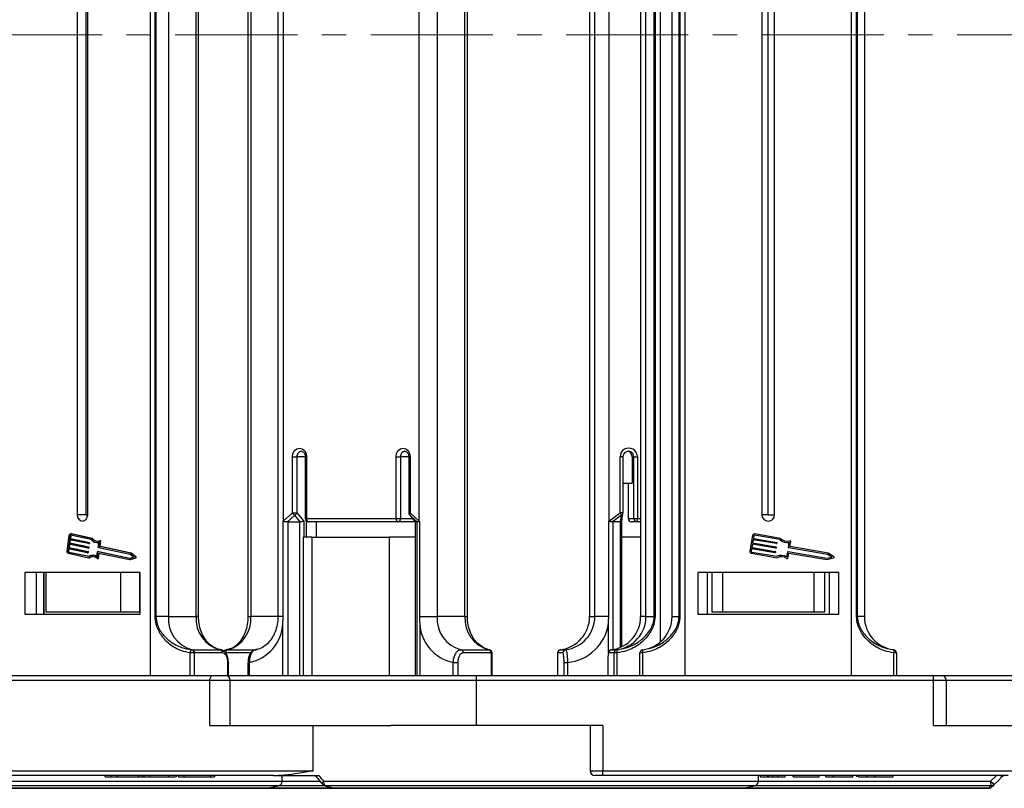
# Model space of a CAD drawing. Header units: millimetres. Extents: x -1595 to 486, y -108 to 1350.
# Tile 10 of 52: x -761 to -607, y 214 to 334. Entities that reach past the tile are written whole.
import ezdxf

# ---------------------------------------------------------------- set-up
doc = ezdxf.new("R2010")
doc.units = ezdxf.units.MM
doc.linetypes.add('CENTERX2', pattern=[20.32, 12.7, -2.54, 2.54, -2.54])

msp = doc.modelspace()

# ---------------------------------------------------------------- linework, layer by layer
at = {"color": 7, "linetype": 'Continuous', "lineweight": 25}
for p, q in [((-740.113, 331.531), (-740.113, 431.531)), ((-656.769, 431.531), (-656.769, 331.531)), ((-630.769, 331.531), (-630.769, 431.531)), ((-660.637, 426.328), (-660.637, 331.531)), ((-739.395, 331.531), (-739.395, 422.335)), ((-739.279, 422.335), (-739.279, 331.531)), ((-737.325, 422.335), (-737.325, 331.531)), ((-732.988, 331.531), (-732.988, 422.335)), ((-732.619, 331.531), (-732.619, 422.335)), ((-724.921, 422.335), (-724.921, 331.531)), ((-724.483, 422.335), (-724.483, 331.531)), ((-720.24, 422.335), (-720.24, 331.531)), ((-695.397, 422.335), (-695.397, 331.531)), ((-691.06, 331.531), (-691.06, 422.335)), ((-690.691, 331.531), (-690.691, 422.335)), ((-671.646, 422.335), (-671.646, 331.531)), ((-671.633, 422.335), (-671.633, 331.531)), ((-670.809, 331.531), (-670.809, 422.335)), ((-663.681, 422.335), (-663.681, 331.531)), ((-663.669, 422.335), (-663.669, 331.531)), ((-662.845, 331.531), (-662.845, 422.335)), ((-661.533, 331.531), (-661.533, 422.335)), ((-661.415, 422.335), (-661.415, 331.531)), ((-658.769, 331.531), (-658.769, 422.335)), ((-657.648, 331.531), (-657.648, 422.335)), ((-657.533, 422.335), (-657.533, 331.531)), ((-630.005, 331.531), (-630.005, 422.335)), ((-629.89, 422.335), (-629.89, 331.531)), ((-628.769, 422.335), (-628.769, 331.531)), ((-719.396, 407.424), (-719.396, 331.531)), ((-698.185, 331.531), (-698.185, 407.424)), ((-668.602, 407.424), (-668.602, 331.531)), ((-751.535, 406.431), (-751.535, 331.531)), ((-750.141, 331.531), (-750.141, 406.431)), ((-749.903, 331.531), (-749.903, 406.431)), ((-644.769, 406.431), (-644.769, 331.531)), ((-643.769, 331.531), (-643.769, 406.431)), ((-642.769, 331.531), (-642.769, 406.431)), ((-751.535, 331.531), (-751.535, 256.631)), ((-750.141, 256.631), (-750.141, 331.531)), ((-749.903, 256.631), (-749.903, 331.531)), ((-740.113, 231.531), (-740.113, 331.531)), ((-739.395, 240.727), (-739.395, 331.531)), ((-739.279, 331.531), (-739.279, 240.727)), ((-737.325, 331.531), (-737.325, 240.727)), ((-732.988, 240.727), (-732.988, 331.531)), ((-732.619, 240.727), (-732.619, 331.531)), ((-724.921, 331.531), (-724.921, 240.727)), ((-724.483, 331.531), (-724.483, 240.727)), ((-720.24, 331.531), (-720.24, 240.727)), ((-719.396, 331.531), (-719.396, 255.639)), ((-698.185, 255.639), (-698.185, 331.531)), ((-695.397, 331.531), (-695.397, 240.727)), ((-691.06, 240.727), (-691.06, 331.531)), ((-690.691, 240.727), (-690.691, 331.531)), ((-671.646, 331.531), (-671.646, 240.727)), ((-671.633, 331.531), (-671.633, 240.727)), ((-670.809, 240.727), (-670.809, 331.531)), ((-668.602, 331.531), (-668.602, 255.639)), ((-663.681, 331.531), (-663.681, 240.727)), ((-663.669, 331.531), (-663.669, 240.727)), ((-662.845, 240.727), (-662.845, 331.531)), ((-661.533, 240.727), (-661.533, 331.531)), ((-661.415, 331.531), (-661.415, 240.727)), ((-660.637, 331.531), (-660.637, 236.735)), ((-658.769, 240.727), (-658.769, 331.531)), ((-657.648, 240.727), (-657.648, 331.531)), ((-657.533, 331.531), (-657.533, 240.727)), ((-656.769, 331.531), (-656.769, 231.531)), ((-644.769, 331.531), (-644.769, 256.631)), ((-643.769, 256.631), (-643.769, 331.531)), ((-642.769, 256.631), (-642.769, 331.531)), ((-630.769, 231.531), (-630.769, 331.531)), ((-630.005, 240.727), (-630.005, 331.531)), ((-629.89, 331.531), (-629.89, 240.727)), ((-628.769, 331.531), (-628.769, 240.727)), ((-717.969, 256.908), (-717.969, 265.681)), ((-717.969, 265.681), (-717.272, 265.681)), ((-717.272, 265.681), (-717.272, 256.908)), ((-715.977, 265.681), (-715.977, 256.031)), ((-715.766, 265.681), (-715.766, 256.031)), ((-701.816, 256.031), (-701.816, 265.681)), ((-701.816, 265.681), (-701.119, 265.681)), ((-701.119, 265.681), (-701.119, 256.031)), ((-699.824, 265.681), (-699.824, 256.908)), ((-699.613, 265.681), (-699.613, 256.908)), ((-666.862, 256.908), (-666.862, 265.681)), ((-666.417, 256.908), (-666.417, 265.681)), ((-665.005, 265.681), (-664.731, 265.681)), ((-665.005, 265.681), (-665.005, 261.531)), ((-664.731, 265.681), (-664.179, 265.681)), ((-664.731, 256.031), (-664.731, 265.681)), ((-664.179, 265.681), (-664.179, 256.031)), ((-666.417, 261.531), (-665.005, 261.531)), ((-665.61, 261.531), (-665.61, 256.031)), ((-750.141, 256.631), (-751.535, 256.631)), ((-750.141, 256.631), (-749.903, 256.631)), ((-719.396, 255.639), (-717.969, 256.908)), ((-717.611, 256.555), (-718.765, 255.528)), ((-717.969, 256.908), (-717.272, 256.908)), ((-716.75, 255.53), (-717.611, 256.555)), ((-717.272, 256.908), (-716.173, 255.601)), ((-699.707, 256.587), (-698.817, 255.527)), ((-698.519, 255.528), (-699.674, 256.555)), ((-699.674, 256.555), (-698.813, 255.53)), ((-699.613, 256.908), (-698.185, 255.639)), ((-668.602, 255.639), (-666.862, 256.908)), ((-666.636, 256.555), (-668.042, 255.528)), ((-666.799, 255.53), (-666.636, 256.555)), ((-666.623, 255.578), (-666.424, 256.829)), ((-643.769, 256.631), (-644.769, 256.631)), ((-643.769, 256.631), (-642.769, 256.631)), ((-719.433, 240.727), (-719.433, 255.614)), ((-718.688, 255.531), (-716.796, 255.531)), ((-718.688, 255.531), (-718.688, 231.531)), ((-716.796, 231.531), (-716.796, 255.531)), ((-715.826, 255.673), (-715.826, 253.131)), ((-715.766, 256.031), (-701.816, 256.031)), ((-701.526, 255.531), (-715.477, 255.531)), ((-714.277, 255.531), (-714.277, 253.131)), ((-701.816, 256.031), (-701.119, 256.031)), ((-698.82, 255.531), (-701.526, 255.531)), ((-698.818, 255.533), (-698.818, 231.531)), ((-698.813, 255.53), (-698.81, 255.532)), ((-698.807, 255.531), (-698.534, 255.531)), ((-698.807, 255.531), (-698.807, 231.531)), ((-698.534, 231.531), (-698.534, 255.531)), ((-698.148, 255.614), (-698.148, 240.727)), ((-668.647, 240.727), (-668.647, 255.614)), ((-666.826, 255.531), (-667.992, 255.531)), ((-666.623, 236.029), (-666.623, 255.583)), ((-665.61, 256.031), (-664.731, 256.031)), ((-664.234, 255.531), (-665.113, 255.531)), ((-664.731, 256.031), (-664.179, 256.031)), ((-663.681, 255.531), (-664.234, 255.531)), ((-752.827, 253.372), (-753.163, 250.96)), ((-752.465, 253.627), (-752.581, 253.627)), ((-749.367, 252.751), (-752.567, 253.421)), ((-749.287, 252.941), (-752.539, 253.622)), ((-752.539, 253.622), (-752.423, 253.622)), ((-752.423, 253.622), (-752.465, 253.627)), ((-749.172, 252.941), (-752.423, 253.622)), ((-646.211, 253.372), (-646.623, 250.96)), ((-641.969, 252.751), (-645.892, 253.421)), ((-641.872, 252.941), (-645.858, 253.622)), ((-752.845, 252.031), (-752.915, 251.529)), ((-749.873, 251.409), (-752.845, 252.031)), ((-752.747, 252.735), (-752.817, 252.232)), ((-752.817, 252.232), (-749.845, 251.61)), ((-752.817, 252.232), (-752.701, 252.232)), ((-752.733, 252.008), (-752.8, 251.529)), ((-749.775, 252.113), (-752.747, 252.735)), ((-752.663, 253.338), (-752.719, 252.936)), ((-752.719, 252.936), (-749.747, 252.314)), ((-752.719, 252.936), (-752.603, 252.936)), ((-752.635, 252.711), (-752.701, 252.232)), ((-752.701, 252.232), (-749.729, 251.61)), ((-752.663, 253.338), (-752.547, 253.338)), ((-752.547, 253.338), (-752.603, 252.936)), ((-752.603, 252.936), (-749.631, 252.314)), ((-749.768, 252.112), (-749.652, 252.112)), ((-749.747, 252.314), (-749.631, 252.314)), ((-749.713, 252.255), (-749.727, 252.154)), ((-749.727, 252.154), (-749.611, 252.154)), ((-749.713, 252.255), (-749.597, 252.255)), ((-749.597, 252.255), (-749.611, 252.154)), ((-749.287, 252.941), (-749.172, 252.941)), ((-748.405, 252.284), (-748.29, 252.284)), ((-748.257, 251.536), (-748.149, 252.313)), ((-748.065, 251.703), (-747.964, 252.43)), ((-747.93, 252.549), (-748.046, 252.549)), ((-747.964, 252.43), (-747.848, 252.43)), ((-747.949, 251.703), (-747.848, 252.43)), ((-716.286, 253.131), (-716.286, 231.531)), ((-714.972, 253.131), (-716.286, 253.131)), ((-714.972, 253.131), (-714.972, 231.531)), ((-714.972, 253.131), (-702.898, 253.131)), ((-702.898, 253.131), (-702.898, 231.531)), ((-698.818, 253.131), (-702.898, 253.131)), ((-663.681, 253.131), (-666.623, 253.131)), ((-646.233, 252.031), (-646.319, 251.529)), ((-642.59, 251.409), (-646.233, 252.031)), ((-646.113, 252.735), (-646.199, 252.232)), ((-646.199, 252.232), (-642.556, 251.61)), ((-642.47, 252.113), (-646.113, 252.735)), ((-646.01, 253.338), (-646.079, 252.936)), ((-646.079, 252.936), (-642.436, 252.314)), ((-642.394, 252.255), (-642.411, 252.154)), ((-640.609, 251.536), (-640.477, 252.313)), ((-640.374, 251.703), (-640.25, 252.43)), ((-752.943, 251.328), (-752.999, 250.926)), ((-752.999, 250.926), (-752.884, 250.926)), ((-752.959, 250.607), (-749.707, 249.926)), ((-749.971, 250.706), (-752.943, 251.328)), ((-752.931, 250.808), (-749.731, 250.138)), ((-752.931, 250.808), (-752.816, 250.808)), ((-752.915, 251.529), (-749.943, 250.907)), ((-752.915, 251.529), (-752.8, 251.529)), ((-752.831, 251.304), (-752.884, 250.926)), ((-752.816, 250.808), (-749.698, 250.155)), ((-752.8, 251.529), (-749.827, 250.907)), ((-749.964, 250.705), (-749.848, 250.705)), ((-749.943, 250.907), (-749.827, 250.907)), ((-749.909, 250.848), (-749.923, 250.747)), ((-749.923, 250.747), (-749.807, 250.747)), ((-749.909, 250.848), (-749.793, 250.848)), ((-749.866, 251.408), (-749.75, 251.408)), ((-749.845, 251.61), (-749.729, 251.61)), ((-749.811, 251.551), (-749.825, 251.451)), ((-749.825, 251.451), (-749.709, 251.451)), ((-749.811, 251.551), (-749.695, 251.551)), ((-749.793, 250.848), (-749.807, 250.747)), ((-749.695, 251.551), (-749.709, 251.451)), ((-748.463, 250.056), (-748.355, 250.833)), ((-748.32, 249.87), (-748.212, 250.648)), ((-748.198, 250.875), (-748.314, 250.875)), ((-748.307, 250.874), (-743.367, 249.84)), ((-748.307, 250.874), (-748.191, 250.874)), ((-743.283, 250.443), (-748.223, 251.477)), ((-748.212, 250.648), (-743.362, 249.632)), ((-748.205, 249.87), (-748.1, 250.624)), ((-748.198, 250.875), (-748.191, 250.874)), ((-748.191, 250.874), (-743.319, 249.854)), ((-748.065, 251.703), (-747.949, 251.703)), ((-743.222, 250.637), (-748.031, 251.644)), ((-748.031, 251.644), (-747.915, 251.644)), ((-743.106, 250.637), (-747.915, 251.644)), ((-742.746, 250.02), (-743.283, 250.443)), ((-742.492, 250.062), (-743.222, 250.637)), ((-743.222, 250.637), (-743.106, 250.637)), ((-742.376, 250.062), (-743.106, 250.637)), ((-646.354, 251.328), (-646.422, 250.926)), ((-646.373, 250.607), (-642.387, 249.926)), ((-642.71, 250.706), (-646.354, 251.328)), ((-646.339, 250.808), (-642.416, 250.138)), ((-646.319, 251.529), (-642.676, 250.907)), ((-642.634, 250.848), (-642.652, 250.747)), ((-642.514, 251.551), (-642.531, 251.451)), ((-640.862, 250.056), (-640.729, 250.833)), ((-640.687, 249.87), (-640.554, 250.648)), ((-640.671, 250.874), (-634.616, 249.84)), ((-634.513, 250.443), (-640.568, 251.477)), ((-640.554, 250.648), (-634.609, 249.632)), ((-634.437, 250.637), (-640.332, 251.644)), ((-633.855, 250.02), (-634.513, 250.443)), ((-633.542, 250.062), (-634.437, 250.637)), ((-749.707, 249.926), (-749.592, 249.926)), ((-749.047, 250.285), (-749.163, 250.285)), ((-748.402, 249.785), (-748.287, 249.785)), ((-748.32, 249.87), (-748.205, 249.87)), ((-743.367, 249.84), (-742.746, 250.02)), ((-743.362, 249.632), (-742.518, 249.877)), ((-743.362, 249.632), (-743.246, 249.632)), ((-743.246, 249.632), (-742.402, 249.877)), ((-742.518, 249.877), (-742.402, 249.877)), ((-742.492, 250.062), (-742.376, 250.062)), ((-634.616, 249.84), (-633.855, 250.02)), ((-634.609, 249.632), (-633.574, 249.877)), ((-741.745, 247.631), (-759.693, 247.631)), ((-759.693, 247.631), (-759.693, 241.131)), ((-757.958, 247.631), (-757.958, 241.131)), ((-756.792, 247.631), (-756.792, 241.131)), ((-756.734, 247.631), (-756.734, 241.131)), ((-756.413, 247.631), (-756.413, 241.431)), ((-744.797, 247.631), (-744.797, 241.431)), ((-741.805, 247.631), (-741.805, 241.431)), ((-741.745, 241.131), (-741.745, 247.631)), ((-632.769, 247.631), (-654.769, 247.631)), ((-654.769, 247.631), (-654.769, 241.131)), ((-653.269, 247.631), (-653.269, 241.131)), ((-653.269, 247.631), (-653.269, 241.131)), ((-652.569, 247.631), (-652.569, 241.431)), ((-650.888, 247.631), (-650.888, 241.431)), ((-636.65, 247.631), (-636.65, 241.431)), ((-634.969, 247.631), (-634.969, 241.431)), ((-634.269, 247.631), (-634.269, 241.131)), ((-632.769, 241.131), (-632.769, 247.631)), ((-759.693, 241.131), (-741.745, 241.131)), ((-744.797, 241.431), (-756.413, 241.431)), ((-741.805, 241.431), (-744.797, 241.431)), ((-654.769, 241.131), (-632.769, 241.131)), ((-650.888, 241.431), (-652.569, 241.431)), ((-636.65, 241.431), (-650.888, 241.431)), ((-634.969, 241.431), (-636.65, 241.431)), ((-739.395, 240.727), (-739.279, 240.727)), ((-737.325, 240.727), (-739.279, 240.727)), ((-737.325, 240.727), (-732.988, 240.727)), ((-719.46, 231.531), (-719.46, 239.673)), ((-698.148, 240.727), (-695.397, 240.727)), ((-698.122, 239.673), (-698.122, 231.531)), ((-691.06, 240.727), (-695.397, 240.727)), ((-671.633, 240.727), (-671.646, 240.727)), ((-671.633, 240.727), (-670.809, 240.727)), ((-668.647, 240.727), (-670.809, 240.727)), ((-663.681, 240.727), (-663.669, 240.727)), ((-662.845, 240.727), (-663.669, 240.727)), ((-662.845, 240.727), (-661.533, 240.727)), ((-661.415, 240.727), (-661.533, 240.727)), ((-658.769, 240.727), (-657.648, 240.727)), ((-657.648, 240.727), (-657.533, 240.727)), ((-630.005, 240.727), (-629.89, 240.727)), ((-628.769, 240.727), (-629.89, 240.727)), ((-733.907, 231.531), (-733.907, 235.068)), ((-733.301, 235.068), (-733.907, 235.068)), ((-733.678, 235.563), (-733.604, 235.567)), ((-733.604, 235.567), (-729.266, 235.567)), ((-733.246, 235.071), (-733.301, 235.068)), ((-733.301, 235.068), (-733.301, 231.531)), ((-728.909, 235.071), (-733.246, 235.071)), ((-691.676, 235.567), (-687.338, 235.567)), ((-686.981, 235.071), (-691.318, 235.071)), ((-687.338, 235.567), (-687.265, 235.563)), ((-686.925, 235.068), (-686.981, 235.071)), ((-686.925, 231.531), (-686.925, 235.068)), ((-686.833, 231.531), (-686.833, 235.068)), ((-676.617, 235.068), (-676.617, 231.531)), ((-676.603, 235.071), (-676.614, 235.068)), ((-676.614, 235.068), (-676.614, 231.531)), ((-675.779, 235.071), (-676.603, 235.071)), ((-676.167, 235.567), (-675.343, 235.567)), ((-667.815, 235.071), (-668.639, 235.071)), ((-668.203, 235.567), (-667.379, 235.567)), ((-667.804, 235.068), (-667.815, 235.071)), ((-667.804, 231.531), (-667.804, 235.068)), ((-667.358, 235.068), (-667.804, 235.068)), ((-667.379, 235.567), (-667.364, 235.563)), ((-667.358, 235.068), (-667.358, 231.531)), ((-663.374, 235.068), (-663.769, 235.068)), ((-663.769, 231.531), (-663.769, 235.068)), ((-663.374, 235.068), (-663.374, 231.531)), ((-663.33, 235.567), (-663.33, 235.563)), ((-624.208, 235.563), (-624.207, 235.567)), ((-624.164, 231.531), (-624.164, 235.068)), ((-623.769, 235.068), (-624.164, 235.068)), ((-623.769, 235.068), (-623.769, 231.531)), ((-728.041, 231.531), (-728.041, 233.562)), ((-727.967, 233.561), (-727.997, 234.058)), ((-727.95, 233.562), (-727.949, 233.562)), ((-727.949, 231.531), (-727.949, 233.562)), ((-724.91, 233.562), (-724.91, 231.531)), ((-724.699, 233.562), (-724.699, 231.531)), ((-692.882, 233.562), (-692.185, 233.562)), ((-692.882, 231.531), (-692.882, 233.562)), ((-692.185, 233.562), (-692.185, 231.531)), ((-675.614, 233.562), (-675.063, 233.562)), ((-675.614, 231.531), (-675.614, 233.562)), ((-675.063, 233.562), (-675.063, 231.531)), ((-668.806, 233.562), (-668.806, 231.531)), ((-668.806, 233.562), (-668.803, 233.562)), ((-668.803, 233.562), (-668.803, 231.531)), ((-730.846, 230.781), (-788.995, 230.781)), ((-788.561, 231.531), (-730.412, 231.531)), ((-730.846, 223.731), (-730.846, 230.781)), ((-730.412, 231.531), (-728.439, 231.531)), ((-728.439, 231.531), (-689.269, 231.531)), ((-727.689, 223.731), (-727.689, 230.781)), ((-689.269, 230.781), (-689.269, 231.531)), ((-689.269, 231.531), (-617.991, 231.531)), ((-689.269, 223.731), (-689.269, 230.781)), ((-617.991, 230.781), (-689.269, 230.781)), ((-617.991, 230.781), (-617.991, 231.531)), ((-617.991, 231.531), (-616.741, 231.531)), ((-617.991, 223.731), (-617.991, 230.781)), ((-616.741, 231.531), (-598.269, 231.531)), ((-615.991, 223.731), (-615.991, 230.781)), ((-730.846, 223.731), (-714.756, 223.731)), ((-714.756, 216.649), (-714.756, 223.731)), ((-714.756, 223.731), (-702.642, 223.731)), ((-689.269, 223.731), (-702.642, 223.731)), ((-669.547, 223.731), (-689.269, 223.731)), ((-671.547, 223.731), (-671.547, 216.681)), ((-669.547, 223.731), (-669.547, 216.681)), ((-617.991, 223.731), (-598.269, 223.731)), ((-772.905, 216.681), (-715.01, 216.681)), ((-669.547, 216.681), (-598.579, 216.681)), ((-669.547, 215.931), (-669.547, 216.681)), ((-720.922, 215.931), (-772.472, 215.931)), ((-747.181, 215.731), (-747.181, 215.931)), ((-747.181, 215.731), (-746.24, 215.731)), ((-746.24, 215.731), (-746.24, 215.931)), ((-746.24, 215.731), (-745.236, 215.731)), ((-745.236, 215.731), (-745.236, 215.931)), ((-745.236, 215.731), (-741.91, 215.731)), ((-743.43, 215.706), (-743.43, 215.731)), ((-741.91, 215.731), (-741.91, 215.931)), ((-741.91, 215.731), (-741.332, 215.731)), ((-741.332, 215.731), (-741.332, 215.931)), ((-741.332, 215.731), (-741.094, 215.731)), ((-741.094, 215.731), (-741.094, 215.931)), ((-741.094, 215.731), (-740.153, 215.731)), ((-740.153, 215.731), (-740.153, 215.931)), ((-740.153, 215.731), (-737.261, 215.731)), ((-737.261, 215.731), (-737.261, 215.931)), ((-737.261, 215.731), (-736.235, 215.731)), ((-736.105, 215.931), (-736.105, 215.706)), ((-735.765, 215.731), (-735.765, 215.931)), ((-734.87, 215.731), (-734.87, 215.931)), ((-730.757, 215.731), (-730.757, 215.931)), ((-730.057, 215.706), (-730.057, 215.931)), ((-720.922, 215.931), (-713.868, 215.931)), ((-719.575, 215.046), (-719.575, 215.931)), ((-669.547, 215.931), (-670.797, 215.931)), ((-606.358, 215.931), (-669.547, 215.931)), ((-645.31, 215.046), (-645.31, 215.931)), ((-644.96, 215.731), (-644.96, 215.931)), ((-644.96, 215.731), (-643.806, 215.731)), ((-643.806, 215.731), (-643.806, 215.931)), ((-643.65, 215.731), (-643.65, 215.931)), ((-643.032, 215.731), (-643.032, 215.931)), ((-642.268, 215.731), (-642.268, 215.931)), ((-642.268, 215.731), (-641.114, 215.731)), ((-641.114, 215.731), (-641.114, 215.931)), ((-639.883, 215.731), (-639.883, 215.931)), ((-639.883, 215.731), (-635.806, 215.731)), ((-635.806, 215.731), (-635.806, 215.931)), ((-634.806, 215.731), (-634.806, 215.931)), ((-634.806, 215.731), (-633.653, 215.731)), ((-633.653, 215.731), (-633.653, 215.931)), ((-633.653, 215.731), (-630.576, 215.731)), ((-630.576, 215.731), (-630.576, 215.931)), ((-629.96, 215.731), (-629.96, 215.931)), ((-629.692, 215.731), (-629.692, 215.931)), ((-628.387, 215.731), (-628.387, 215.931)), ((-627.123, 215.731), (-627.123, 215.931)), ((-624.268, 215.731), (-624.268, 215.931)), ((-609.085, 215.046), (-608.184, 215.931)), ((-722.149, 213.931), (-801.838, 213.931)), ((-711.345, 213.931), (-722.149, 213.931)), ((-722.002, 213.946), (-720.178, 214.311)), ((-712.909, 214.332), (-711.543, 213.964)), ((-647.884, 213.931), (-711.345, 213.931)), ((-609.416, 213.931), (-647.884, 213.931)), ((-647.737, 213.946), (-645.913, 214.311))]:
    msp.add_line(p, q, dxfattribs=at)
at = {"color": 1, "linetype": 'CENTERX2', "lineweight": 13, "ltscale": 1.5}
msp.add_line((258.169, 331.531), (-857.058, 331.531), dxfattribs=at)
at = {"color": 8, "linetype": 'Continuous', "lineweight": 25}
for p, q in [((-715.977, 265.681), (-717.272, 265.681)), ((-715.766, 265.681), (-715.977, 265.681)), ((-699.824, 265.681), (-701.119, 265.681)), ((-699.613, 265.681), (-699.824, 265.681)), ((-666.417, 265.681), (-666.862, 265.681)), ((-699.613, 256.908), (-699.824, 256.908)), ((-666.417, 256.908), (-666.862, 256.908)), ((-716.173, 255.601), (-716.173, 253.131)), ((-715.766, 256.031), (-715.977, 256.031)), ((-701.119, 256.031), (-699.24, 256.031)), ((-667.992, 255.531), (-667.992, 235.597)), ((-666.826, 235.937), (-666.826, 255.531)), ((-664.179, 256.031), (-663.681, 256.031)), ((-732.619, 240.727), (-732.988, 240.727)), ((-724.921, 240.727), (-724.483, 240.727)), ((-720.24, 240.727), (-724.483, 240.727)), ((-719.433, 240.727), (-720.24, 240.727)), ((-691.06, 240.727), (-690.691, 240.727)), ((-668.679, 235.105), (-668.679, 239.673)), ((-724.449, 235.071), (-728.387, 235.071)), ((-728.044, 235.567), (-723.611, 235.567)), ((-686.833, 235.068), (-686.925, 235.068)), ((-676.614, 235.068), (-676.617, 235.068)), ((-728.041, 233.562), (-727.95, 233.562)), ((-724.91, 233.562), (-724.699, 233.562)), ((-727.689, 230.781), (-730.846, 230.781)), ((-689.269, 230.781), (-727.689, 230.781)), ((-615.991, 230.781), (-617.991, 230.781)), ((-598.269, 230.781), (-615.991, 230.781)), ((-671.547, 216.681), (-669.547, 216.681)), ((-804.396, 215.046), (-719.575, 215.046)), ((-719.575, 215.046), (-713.75, 215.046)), ((-713.115, 215.046), (-645.31, 215.046)), ((-645.31, 215.046), (-609.085, 215.046)), ((-720.178, 214.311), (-803.836, 214.311)), ((-801.974, 213.946), (-722.002, 213.946)), ((-722.002, 213.946), (-711.492, 213.946)), ((-712.891, 214.311), (-720.178, 214.311)), ((-645.913, 214.311), (-712.789, 214.311)), ((-711.423, 213.946), (-647.737, 213.946)), ((-647.737, 213.946), (-609.424, 213.946)), ((-609.058, 214.311), (-645.913, 214.311))]:
    msp.add_line(p, q, dxfattribs=at)
at = {"color": 7, "linetype": 'Continuous', "lineweight": 25, "flags": 128}
for points in [[(-717.969, 265.681), (-717.885, 266.198), (-717.646, 266.636), (-717.289, 266.929), (-716.867, 267.031), (-716.446, 266.929), (-716.089, 266.636), (-715.85, 266.198), (-715.766, 265.681)], [(-701.816, 265.681), (-701.732, 266.198), (-701.493, 266.636), (-701.136, 266.929), (-700.714, 267.031), (-700.293, 266.929), (-699.935, 266.636), (-699.697, 266.198), (-699.613, 265.681)], [(-751.535, 256.631), (-751.473, 256.249), (-751.296, 255.924), (-751.031, 255.707), (-750.719, 255.631), (-750.407, 255.707), (-750.142, 255.924), (-749.965, 256.249), (-749.903, 256.631)], [(-715.766, 256.031), (-715.76, 255.934), (-715.744, 255.84), (-715.717, 255.754), (-715.681, 255.678), (-715.637, 255.616), (-715.587, 255.569), (-715.533, 255.541), (-715.477, 255.531)], [(-701.816, 256.031), (-701.81, 255.934), (-701.794, 255.84), (-701.767, 255.754), (-701.731, 255.678), (-701.687, 255.616), (-701.637, 255.569), (-701.583, 255.541), (-701.526, 255.531)], [(-748.152, 252.292), (-748.196, 252.288), (-748.29, 252.284)], [(-747.964, 252.43), (-747.963, 252.456), (-747.967, 252.481), (-747.976, 252.504), (-747.99, 252.523), (-748.007, 252.538), (-748.027, 252.547), (-748.048, 252.549), (-748.068, 252.545)], [(-748.45, 249.804), (-748.432, 249.792), (-748.412, 249.786), (-748.391, 249.786), (-748.371, 249.793), (-748.352, 249.806), (-748.337, 249.824), (-748.327, 249.845), (-748.32, 249.87)], [(-730.846, 230.781), (-730.837, 230.928), (-730.813, 231.068), (-730.773, 231.198), (-730.719, 231.312), (-730.653, 231.405), (-730.578, 231.474), (-730.497, 231.517), (-730.412, 231.531)], [(-607.325, 215.712), (-607.923, 215.114), (-608.521, 214.516)], [(-606.953, 215.931), (-606.953, 215.928), (-606.952, 215.924), (-606.951, 215.921), (-606.951, 215.919), (-606.95, 215.917), (-606.95, 215.916), (-606.95, 215.915), (-606.95, 215.915)], [(-609.424, 213.946), (-609.423, 213.942), (-609.422, 213.94), (-609.421, 213.937), (-609.42, 213.935), (-609.419, 213.933), (-609.418, 213.932), (-609.417, 213.932), (-609.416, 213.931)]]:
    msp.add_lwpolyline(points, dxfattribs=at)
at = {"color": 8, "linetype": 'Continuous', "lineweight": 25, "flags": 128}
for points in [[(-699.707, 256.587), (-699.705, 256.585), (-699.674, 256.555)], [(-713.283, 214.563), (-713.304, 214.599), (-713.312, 214.665), (-713.296, 214.746), (-713.257, 214.839), (-713.196, 214.941), (-713.115, 215.046)]]:
    msp.add_lwpolyline(points, dxfattribs=at)
at = {"color": 8, "linetype": 'Continuous', "lineweight": 25}
for centre, radius, start, end in [((-716.504, 265.763), 0.772, 95.42144, 186.08973), ((-700.351, 265.763), 0.772, 95.42144, 186.08973), ((-666.795, 256.897), 0.377, 294.92685, 349.7374), ((-676.119, 235.072), 0.495, 119.84764, 180.5216), ((-714.133, 215.868), 0.184, 159.98018, 214.46987)]:
    msp.add_arc(centre, radius, start, end, dxfattribs=at)
at = {"color": 7, "linetype": 'Continuous', "lineweight": 25}
for centre, radius, start, end in [((-665.521, 265.688), 1.342, 359.72068, 180.27932), ((-665.576, 265.685), 0.845, 359.72003, 180.27997), ((-665.854, 265.684), 0.848, 359.84716, 80.45577), ((-717.124, 257.405), 0.979, 210.45082, 240.20705), ((-717.914, 257.185), 0.699, 295.64552, 336.68763), ((-699.324, 256.908), 0.5, 180, 220.0352), ((-699.33, 256.678), 0.365, 140.78343, 199.6972), ((-669.155, 255.189), 2.866, 28.4687, 36.87375), ((-666.917, 256.908), 0.5, 350.93241, 0), ((-643.769, 256.631), 1, 180, 0), ((-718.575, 256.126), 0.956, 210.68066, 216.1139), ((-715.477, 256.031), 0.5, 180, 270), ((-701.578, 255.99), 0.461, 276.38231, 5.20124), ((-697.495, 255.229), 0.803, 149.27378, 155.36932), ((-672.973, 252.486), 5.39, 34.81271, 35.79781), ((-665.111, 256.03), 0.498, 179.82654, 269.82578), ((-664.232, 256.03), 0.499, 179.82822, 269.82581), ((-665.358, 255.908), 1.186, 341.48706, 5.97502), ((-752.567, 253.363), 0.26, 83.86664, 178.05664), ((-752.576, 253.335), 0.0868, 83.88233, 178.04727), ((-752.444, 253.326), 0.104, 127.4606, 173.64324), ((-645.91, 253.321), 0.306, 80.30687, 170.30687), ((-645.91, 253.321), 0.102, 80.30687, 170.30687), ((-749.77, 252.156), 0.0434, 263.8604, 358.05905), ((-749.763, 252.265), 0.0508, 348.0774, 71.97964), ((-749.656, 252.156), 0.0446, 274.56064, 357.36406), ((-749.647, 252.265), 0.0508, 348.06656, 71.99048), ((-748.399, 253.529), 1.242, 218.8116, 281.62034), ((-748.404, 253.585), 1.093, 216.08769, 287.91745), ((-748.257, 253.633), 1.147, 217.08, 265.45546), ((-747.941, 252.454), 0.0958, 345.52993, 83.54975), ((-642.461, 252.163), 0.051, 260.30687, 350.30687), ((-642.444, 252.263), 0.051, 350.30687, 80.30687), ((-640.791, 254.003), 1.719, 226.74758, 280.54353), ((-640.791, 254.003), 1.515, 224.48921, 285.82188), ((-640.35, 252.447), 0.102, 350.30687, 105.82188), ((-752.865, 250.897), 0.305, 168.05573, 251.98262), ((-752.9, 250.905), 0.102, 168.05344, 251.98643), ((-752.784, 250.905), 0.102, 168.05344, 251.98643), ((-749.966, 250.749), 0.0434, 263.87341, 358.02844), ((-749.959, 250.858), 0.0508, 348.03906, 71.99622), ((-749.868, 251.452), 0.0434, 263.89383, 358.02829), ((-749.852, 250.749), 0.0446, 274.56904, 357.33485), ((-749.861, 251.562), 0.0508, 348.0774, 71.97964), ((-749.843, 250.858), 0.0508, 348.03906, 71.99622), ((-749.754, 251.453), 0.0446, 274.5471, 357.35679), ((-749.745, 251.562), 0.0508, 348.0774, 71.97964), ((-748.312, 250.831), 0.0434, 83.84533, 178.07412), ((-748.207, 251.526), 0.0508, 168.0295, 251.99322), ((-748.015, 251.692), 0.0508, 168.0774, 251.97964), ((-747.9, 251.692), 0.0508, 168.0774, 251.97964), ((-646.322, 250.909), 0.306, 170.30687, 260.30687), ((-646.322, 250.909), 0.102, 170.30687, 260.30687), ((-642.702, 250.756), 0.051, 260.30687, 350.30687), ((-642.685, 250.856), 0.051, 350.30687, 80.30687), ((-642.582, 251.459), 0.051, 260.30687, 350.30687), ((-642.564, 251.56), 0.051, 350.30687, 80.30687), ((-640.679, 250.824), 0.051, 80.30687, 170.30687), ((-640.559, 251.528), 0.051, 170.30687, 260.30687), ((-640.324, 251.694), 0.051, 170.30687, 260.30687), ((-749.162, 249.102), 1.182, 53.78917, 118.7824), ((-749.161, 249.027), 1.053, 47.5832, 121.29344), ((-749.041, 249.026), 1.055, 93.48284, 121.46446), ((-749.054, 249.088), 1.197, 59.88449, 89.66515), ((-748.294, 249.875), 0.0897, 274.8288, 357.08549), ((-742.562, 249.978), 0.11, 293.90506, 50.23032), ((-742.446, 249.978), 0.11, 293.90506, 50.23032), ((-641.72, 248.566), 1.719, 60.07022, 113.86617), ((-641.72, 248.566), 1.515, 54.79186, 116.12453), ((-640.788, 249.887), 0.102, 234.79186, 350.30687), ((-633.598, 249.976), 0.102, 283.32833, 57.28541), ((-732.391, 240.364), 4.948, 175.78294, 255.80645), ((-728.053, 240.364), 4.948, 175.78328, 255.80611), ((-729.387, 240.303), 4.923, 285.83162, 4.94953), ((-726.023, 239.999), 6.572, 281.62527, 357.16445), ((-691.558, 239.999), 6.572, 182.83552, 258.37491), ((-690.463, 240.364), 4.948, 175.78307, 255.80632), ((-686.125, 240.364), 4.948, 175.78323, 255.80637), ((-676.822, 240.714), 5.189, 277.25429, 0.14479), ((-675.999, 240.714), 5.189, 277.25429, 0.14479), ((-675.781, 240.701), 7.176, 275.74335, 351.76572), ((-668.858, 240.714), 5.189, 277.25401, 0.14506), ((-668.034, 240.714), 5.189, 277.2542, 0.14488), ((-663.969, 240.727), 5.2, 277.05413, 0), ((-623.569, 240.727), 5.2, 180, 262.94587), ((-733.327, 235.1), 0.581, 127.18951, 183.22129), ((-733.798, 235.081), 0.497, 358.45666, 76.02158), ((-733.721, 235.106), 0.476, 355.78283, 75.80486), ((-729.383, 235.106), 0.476, 355.78589, 75.80407), ((-727.915, 235.111), 0.473, 105.83382, 184.94944), ((-691.792, 235.106), 0.476, 355.78283, 75.80486), ((-687.455, 235.106), 0.476, 355.78413, 75.80356), ((-687.377, 235.122), 0.455, 353.11534, 75.74777), ((-687.333, 235.068), 0.5, 360, 80.97776), ((-676.117, 235.068), 0.5, 120.41037, 180), ((-676.104, 235.072), 0.499, 97.25744, 180.14187), ((-675.28, 235.072), 0.499, 97.25631, 180.143), ((-668.14, 235.072), 0.499, 97.25562, 180.14563), ((-667.316, 235.072), 0.499, 97.25562, 180.14563), ((-667.302, 235.064), 0.503, 97.1936, 179.61534), ((-665.883, 235.336), 1.498, 171.29304, 190.31713), ((-663.269, 235.071), 0.5, 97.05413, 180), ((-663.269, 235.067), 0.499, 96.9666, 179.95043), ((-662.64, 235.253), 0.756, 155.78619, 194.16765), ((-624.897, 235.253), 0.756, 345.83178, 24.21267), ((-624.268, 235.067), 0.499, 0.04968, 83.03232), ((-624.269, 235.071), 0.5, 0, 82.94587), ((-728.439, 230.781), 0.75, 0, 90), ((-616.741, 230.781), 0.75, 0, 90), ((-715.01, 215.673), 1.008, 75.41024, 89.96924), ((-713.709, 216.682), 1.301, 180.01215, 181.79859), ((-670.797, 216.681), 0.75, 180, 270), ((-720.325, 215.046), 0.75, 281.30993, 0), ((-712.345, 214.948), 0.777, 172.72499, 235.11444), ((-646.06, 215.046), 0.75, 281.30993, 0), ((-602.864, 214.907), 6.223, 178.72178, 185.50203), ((-604.587, 219.265), 6.166, 223.16724, 230.36567), ((-604.306, 219.107), 4.544, 224.34638, 228.36066), ((-722.149, 214.681), 0.75, 270, 281.30993), ((-712.71, 215.046), 0.75, 220.09253, 255.0166), ((-712.814, 214.66), 0.35, 255.10155, 273.96987), ((-711.345, 214.681), 0.75, 255.04657, 270), ((-711.449, 214.296), 0.351, 255.13244, 274.1316), ((-711.344, 214.153), 0.222, 249.11166, 269.8085), ((-647.884, 214.681), 0.75, 270, 281.30993), ((-609.386, 214.655), 0.71, 266.91788, 314.78326), ((-609.416, 214.681), 0.75, 270, 315), ((-609.021, 215.02), 0.71, 267.03133, 314.78241)]:
    msp.add_arc(centre, radius, start, end, dxfattribs=at)
for centre, major_axis, ratio, start_param, end_param in [((-718.24, 254.606), (1.956, 0.59), 0.704898, 1.9778606, 2.0005808), ((-718.881, 254.531), (0.773, 0.773), 0.8218828, 0.6879424, 0.766819), ((-716.989, 254.531), (0.773, 0.773), 0.8218828, 0.6416392, 0.6879424), ((-697.818, 254.531), (-0.997, 0.997), 0.0713967, 6.2119095, 6.2582128), ((-697.544, 254.531), (-0.997, 0.997), 0.0713967, 6.133033, 6.2119095), ((-697.029, 254.606), (1.997, -1.494), 0.0685133, 2.2159358, 2.2386561), ((-668.822, 254.606), (1.952, 1.364), 0.3198437, 1.2408292, 1.2635495), ((-668.789, 254.531), (0.948, 0.948), 0.3364684, 0.3245694, 0.403446), ((-667.623, 254.531), (0.948, 0.948), 0.3364684, 0.2782662, 0.3245694), ((-689.31, 216.992), (42.006, -41.13), 0.3184331, 4.4224891, 4.4429677)]:
    msp.add_ellipse(centre, major_axis=major_axis, ratio=ratio, start_param=start_param, end_param=end_param, dxfattribs=at)
for points, knots in [([(-716.578, 266.525), (-716.568, 266.527), (-716.486, 266.543), (-716.345, 266.477), (-716.158, 266.307), (-716.03, 266.063), (-715.981, 265.842), (-715.978, 265.713), (-715.977, 265.681)], [0, 0, 0, 0, 0.0393121, 0.3146688, 0.531364, 0.7332737, 0.9354097, 1, 1, 1, 1]), ([(-700.425, 266.525), (-700.415, 266.527), (-700.333, 266.543), (-700.192, 266.477), (-700.005, 266.307), (-699.877, 266.063), (-699.828, 265.842), (-699.825, 265.713), (-699.824, 265.681)], [0, 0, 0, 0, 0.0393142, 0.3146686, 0.5313636, 0.7332744, 0.9354096, 1, 1, 1, 1]), ([(-719.346, 255.563), (-719.357, 255.565), (-719.376, 255.568), (-719.402, 255.576), (-719.419, 255.584), (-719.429, 255.595), (-719.433, 255.605), (-719.433, 255.611), (-719.433, 255.614)], [0, 0, 0, 0, 0.3120082, 0.5308935, 0.7513183, 0.8426019, 0.9348029, 1, 1, 1, 1]), ([(-718.765, 255.528), (-718.85, 255.526), (-719.034, 255.52), (-719.229, 255.545), (-719.332, 255.561), (-719.346, 255.563)], [0, 0, 0, 0, 0.4210415, 0.915761, 1, 1, 1, 1]), ([(-716.173, 255.601), (-716.175, 255.601), (-716.206, 255.592), (-716.305, 255.566), (-716.494, 255.53), (-716.67, 255.53), (-716.75, 255.53)], [0, 0, 0, 0, 0.0100763, 0.2295002, 0.6470014, 1, 1, 1, 1]), ([(-698.225, 255.563), (-698.274, 255.554), (-698.4, 255.529), (-698.486, 255.518), (-698.516, 255.527), (-698.519, 255.528)], [0, 0, 0, 0, 0.3574756, 0.9219708, 1, 1, 1, 1]), ([(-698.148, 255.614), (-698.148, 255.612), (-698.148, 255.607), (-698.15, 255.599), (-698.156, 255.589), (-698.174, 255.576), (-698.198, 255.569), (-698.218, 255.565), (-698.225, 255.563)], [0, 0, 0, 0, 0.0449236, 0.1257297, 0.2065167, 0.3390428, 0.7568713, 1, 1, 1, 1]), ([(-668.548, 255.563), (-668.561, 255.565), (-668.581, 255.568), (-668.61, 255.576), (-668.63, 255.584), (-668.642, 255.595), (-668.647, 255.605), (-668.647, 255.611), (-668.647, 255.614)], [0, 0, 0, 0, 0.3119931, 0.530828, 0.7513333, 0.8426098, 0.9347901, 1, 1, 1, 1]), ([(-668.042, 255.528), (-668.103, 255.526), (-668.236, 255.52), (-668.421, 255.545), (-668.532, 255.561), (-668.548, 255.563)], [0, 0, 0, 0, 0.4210283, 0.9157523, 1, 1, 1, 1]), ([(-666.625, 255.578), (-666.625, 255.577), (-666.621, 255.559), (-666.665, 255.531), (-666.757, 255.53), (-666.799, 255.53)], [0, 0, 0, 0, 0.0458123, 0.5628339, 1, 1, 1, 1]), ([(-733.907, 235.068), (-734.369, 235.154), (-735.523, 235.369), (-737.115, 236.3), (-738.442, 237.746), (-739.245, 239.257), (-739.352, 240.305), (-739.395, 240.727)], [0, 0, 0, 0, 0.1717586, 0.4284861, 0.6465018, 0.8576675, 1, 1, 1, 1]), ([(-739.279, 240.727), (-739.228, 240.32), (-739.104, 239.306), (-738.218, 237.907), (-736.842, 236.611), (-735.304, 235.866), (-734.187, 235.62), (-733.736, 235.569), (-733.678, 235.563)], [0, 0, 0, 0, 0.1442722, 0.3583691, 0.5770625, 0.8312307, 0.9783718, 1, 1, 1, 1]), ([(-729.049, 235.544), (-729.174, 235.563), (-729.574, 235.623), (-730.238, 235.895), (-731.023, 236.483), (-731.715, 237.332), (-732.246, 238.409), (-732.564, 239.568), (-732.602, 240.36), (-732.619, 240.727)], [0, 0, 0, 0, 0.0728758, 0.233331, 0.3860656, 0.5488349, 0.7074027, 0.8641637, 1, 1, 1, 1]), ([(-724.921, 240.727), (-724.927, 240.522), (-724.943, 239.896), (-725.13, 238.873), (-725.545, 237.76), (-726.124, 236.83), (-726.811, 236.138), (-727.545, 235.688), (-728.029, 235.591), (-728.272, 235.543)], [0, 0, 0, 0, 0.075366, 0.2289588, 0.3821447, 0.5347899, 0.6876576, 0.8431025, 1, 1, 1, 1]), ([(-720.24, 240.727), (-720.245, 240.524), (-720.262, 239.902), (-720.458, 238.882), (-720.896, 237.768), (-721.511, 236.836), (-722.249, 236.137), (-723.033, 235.69), (-723.557, 235.591), (-723.81, 235.544)], [0, 0, 0, 0, 0.0752168, 0.2301799, 0.3849407, 0.539443, 0.6946506, 0.8528218, 1, 1, 1, 1]), ([(-719.46, 239.673), (-719.459, 239.688), (-719.442, 240.039), (-719.437, 240.391), (-719.433, 240.727)], [0, 0, 0, 0, 0.0418173, 1, 1, 1, 1]), ([(-698.148, 240.727), (-698.144, 240.391), (-698.14, 240.039), (-698.123, 239.688), (-698.122, 239.673)], [0, 0, 0, 0, 0.9581831, 1, 1, 1, 1]), ([(-688.244, 235.924), (-688.295, 235.946), (-688.607, 236.075), (-689.167, 236.571), (-689.846, 237.421), (-690.357, 238.519), (-690.645, 239.648), (-690.677, 240.399), (-690.691, 240.727)], [0, 0, 0, 0, 0.0388297, 0.2337296, 0.4414038, 0.6441417, 0.8447667, 1, 1, 1, 1]), ([(-668.679, 239.673), (-668.678, 239.688), (-668.657, 240.039), (-668.652, 240.391), (-668.647, 240.727)], [0, 0, 0, 0, 0.0418171, 1, 1, 1, 1]), ([(-667.364, 235.563), (-666.901, 235.636), (-665.74, 235.82), (-664.093, 236.617), (-662.654, 237.906), (-661.719, 239.306), (-661.587, 240.32), (-661.533, 240.727)], [0, 0, 0, 0, 0.1686992, 0.4228881, 0.6416003, 0.8557161, 1, 1, 1, 1]), ([(-661.415, 240.727), (-661.461, 240.305), (-661.577, 239.257), (-662.447, 237.746), (-663.883, 236.3), (-665.608, 235.369), (-666.857, 235.154), (-667.358, 235.068)], [0, 0, 0, 0, 0.1423329, 0.3534992, 0.5715144, 0.8282429, 1, 1, 1, 1]), ([(-657.533, 240.727), (-657.579, 240.305), (-657.692, 239.257), (-658.548, 237.746), (-659.959, 236.3), (-661.654, 235.369), (-662.882, 235.154), (-663.374, 235.068)], [0, 0, 0, 0, 0.1423325, 0.3534988, 0.5715136, 0.8282417, 1, 1, 1, 1]), ([(-663.33, 235.563), (-662.879, 235.636), (-661.75, 235.82), (-660.147, 236.617), (-658.744, 237.906), (-657.83, 239.306), (-657.7, 240.32), (-657.648, 240.727)], [0, 0, 0, 0, 0.1686994, 0.4228874, 0.6416001, 0.8557156, 1, 1, 1, 1]), ([(-624.164, 235.068), (-624.656, 235.154), (-625.884, 235.369), (-627.578, 236.3), (-628.99, 237.746), (-629.845, 239.257), (-629.959, 240.305), (-630.005, 240.727)], [0, 0, 0, 0, 0.17175827, 0.42848639, 0.64650118, 0.85766751, 1, 1, 1, 1]), ([(-629.89, 240.727), (-629.838, 240.32), (-629.708, 239.306), (-628.794, 237.907), (-627.392, 236.611), (-625.839, 235.866), (-624.718, 235.62), (-624.266, 235.569), (-624.208, 235.563)], [0, 0, 0, 0, 0.144272, 0.3583691, 0.5770626, 0.8312297, 0.9783707, 1, 1, 1, 1]), ([(-687.265, 235.563), (-687.553, 235.631), (-688.23, 235.791), (-688.84, 236.338), (-689.191, 236.653)], [0, 0, 0, 0, 0.4255129, 1, 1, 1, 1]), ([(-727.997, 234.058), (-727.998, 234.08), (-728.012, 234.358), (-728.21, 234.822), (-728.56, 235.298), (-728.965, 235.552), (-729.222, 235.548), (-729.316, 235.546)], [0, 0, 0, 0, 0.0264019, 0.3359105, 0.6244752, 0.8628916, 1, 1, 1, 1]), ([(-728.041, 233.562), (-728.046, 233.676), (-728.057, 233.959), (-728.162, 234.384), (-728.359, 234.763), (-728.618, 235.021), (-728.812, 235.054), (-728.909, 235.071)], [0, 0, 0, 0, 0.1452315, 0.3604009, 0.5741416, 0.7870542, 1, 1, 1, 1]), ([(-728.174, 235.529), (-728.228, 235.527), (-728.441, 235.52), (-728.656, 235.401), (-728.768, 235.264), (-728.774, 235.257)], [0, 0, 0, 0, 0.2426732, 0.9614175, 1, 1, 1, 1]), ([(-723.542, 235.558), (-723.568, 235.562), (-723.744, 235.589), (-724.071, 235.45), (-724.45, 235.136), (-724.741, 234.621), (-724.907, 234.057), (-724.891, 233.683), (-724.886, 233.562)], [0, 0, 0, 0, 0.031295, 0.2183328, 0.4063, 0.6270875, 0.8790694, 1, 1, 1, 1]), ([(-723.593, 235.567), (-723.721, 235.545), (-723.978, 235.501), (-724.313, 235.159), (-724.561, 234.655), (-724.689, 234.09), (-724.696, 233.713), (-724.699, 233.562)], [0, 0, 0, 0, 0.2132163, 0.4262458, 0.6399026, 0.8548899, 1, 1, 1, 1]), ([(-692.882, 233.562), (-692.865, 233.788), (-692.83, 234.241), (-692.613, 234.844), (-692.305, 235.298), (-691.973, 235.534), (-691.759, 235.558), (-691.676, 235.567)], [0, 0, 0, 0, 0.21599551, 0.43201377, 0.64792186, 0.86290046, 1, 1, 1, 1]), ([(-691.318, 235.071), (-691.38, 235.064), (-691.54, 235.046), (-691.784, 234.868), (-692.005, 234.526), (-692.156, 234.072), (-692.176, 233.732), (-692.185, 233.562)], [0, 0, 0, 0, 0.1369152, 0.3517123, 0.5676368, 0.7838231, 1, 1, 1, 1]), ([(-676.17, 235.56), (-676.186, 235.56), (-676.256, 235.561), (-676.317, 235.526), (-676.363, 235.499)], [0, 0, 0, 0, 0.232723, 1, 1, 1, 1]), ([(-675.614, 233.562), (-675.615, 233.676), (-675.617, 233.959), (-675.637, 234.384), (-675.675, 234.763), (-675.724, 235.021), (-675.761, 235.054), (-675.779, 235.071)], [0, 0, 0, 0, 0.1452306, 0.3603971, 0.5741347, 0.7870517, 1, 1, 1, 1]), ([(-675.343, 235.567), (-675.318, 235.545), (-675.267, 235.501), (-675.189, 235.159), (-675.123, 234.655), (-675.08, 234.09), (-675.067, 233.713), (-675.063, 233.562)], [0, 0, 0, 0, 0.2132203, 0.4262476, 0.6399026, 0.8548893, 1, 1, 1, 1]), ([(-668.209, 235.555), (-668.245, 235.552), (-668.337, 235.546), (-668.46, 235.469), (-668.563, 235.367), (-668.63, 235.255), (-668.685, 235.113), (-668.734, 234.887), (-668.779, 234.473), (-668.805, 233.972), (-668.804, 233.667), (-668.803, 233.562)], [0, 0, 0, 0, 0.04007007, 0.103274, 0.16030067, 0.21794456, 0.29011778, 0.43280561, 0.67373673, 0.88763534, 1, 1, 1, 1]), ([(-668.639, 235.071), (-668.65, 235.064), (-668.681, 235.046), (-668.727, 234.868), (-668.769, 234.526), (-668.798, 234.072), (-668.801, 233.732), (-668.803, 233.562)], [0, 0, 0, 0, 0.1369155, 0.3517126, 0.5676338, 0.7838202, 1, 1, 1, 1]), ([(-720.922, 215.931), (-720.571, 215.942), (-718.732, 215.998), (-716.674, 216.353), (-715.009, 216.641)], [0, 0, 0, 0, 0.1910647, 1, 1, 1, 1]), ([(-715.009, 216.641), (-714.981, 216.645), (-714.926, 216.652), (-714.853, 216.654), (-714.797, 216.652), (-714.768, 216.65), (-714.756, 216.649)], [0, 0, 0, 0, 0.3366044, 0.6542081, 0.8622601, 1, 1, 1, 1]), ([(-735.765, 215.731), (-735.623, 215.731), (-735.368, 215.731), (-735.022, 215.731), (-734.87, 215.731)], [0, 0, 0, 0, 0.5595575, 1, 1, 1, 1]), ([(-734.87, 215.731), (-734.481, 215.731), (-733.704, 215.731), (-732.403, 215.731), (-731.409, 215.731), (-730.974, 215.731), (-730.757, 215.731)], [0, 0, 0, 0, 0.2798254, 0.5586392, 0.778988, 1, 1, 1, 1]), ([(-730.757, 215.731), (-730.503, 215.731), (-730.102, 215.731), (-730.13, 215.731), (-730.14, 215.731)], [0, 0, 0, 0, 0.6339852, 1, 1, 1, 1]), ([(-714.51, 215.921), (-714.5, 215.919), (-714.452, 215.908), (-714.361, 215.855), (-714.284, 215.761), (-714.258, 215.73)], [0, 0, 0, 0, 0.1412735, 0.7093594, 1, 1, 1, 1]), ([(-714.285, 215.764), (-714.202, 215.664), (-713.871, 215.264), (-713.535, 214.863), (-713.283, 214.563)], [0, 0, 0, 0, 0.2500417, 1, 1, 1, 1]), ([(-643.806, 215.731), (-643.801, 215.731), (-643.79, 215.731), (-643.693, 215.731), (-643.65, 215.731)], [0, 0, 0, 0, 0.5609963, 1, 1, 1, 1]), ([(-643.65, 215.731), (-643.61, 215.731), (-643.53, 215.731), (-643.318, 215.731), (-643.141, 215.731), (-643.032, 215.731)], [0, 0, 0, 0, 0.2807457, 0.5609386, 1, 1, 1, 1]), ([(-643.032, 215.731), (-642.893, 215.731), (-642.684, 215.731), (-642.454, 215.731), (-642.264, 215.731), (-642.266, 215.731), (-642.268, 215.731)], [0, 0, 0, 0, 0.2493941, 0.3744254, 0.4994547, 1, 1, 1, 1]), ([(-629.692, 215.731), (-629.515, 215.731), (-629.198, 215.731), (-628.635, 215.731), (-628.387, 215.731)], [0, 0, 0, 0, 0.559957, 1, 1, 1, 1]), ([(-628.387, 215.731), (-628.157, 215.731), (-627.746, 215.731), (-627.313, 215.731), (-627.123, 215.731)], [0, 0, 0, 0, 0.5595682, 1, 1, 1, 1]), ([(-627.123, 215.731), (-626.676, 215.731), (-625.783, 215.731), (-624.79, 215.731), (-624.324, 215.731), (-624.287, 215.731), (-624.268, 215.731)], [0, 0, 0, 0, 0.2798272, 0.5586382, 0.7789885, 1, 1, 1, 1]), ([(-606.95, 215.915), (-607.008, 215.899), (-607.148, 215.86), (-607.26, 215.766), (-607.325, 215.712)], [0, 0, 0, 0, 0.4157181, 1, 1, 1, 1]), ([(-712.789, 214.311), (-712.433, 214.215), (-711.977, 214.094), (-711.522, 213.972), (-711.423, 213.946)], [0, 0, 0, 0, 0.7828259, 1, 1, 1, 1]), ([(-609.424, 213.946), (-609.341, 214.029), (-609.218, 214.151), (-609.096, 214.272), (-609.058, 214.311)], [0, 0, 0, 0, 0.6855356, 1, 1, 1, 1]), ([(-608.521, 214.516), (-608.559, 214.478), (-608.681, 214.356), (-608.802, 214.234), (-608.886, 214.151)], [0, 0, 0, 0, 0.3144767, 1, 1, 1, 1])]:
    msp.add_open_spline(points, degree=3, knots=knots, dxfattribs=at)

doc.saveas('drawing.dxf')
